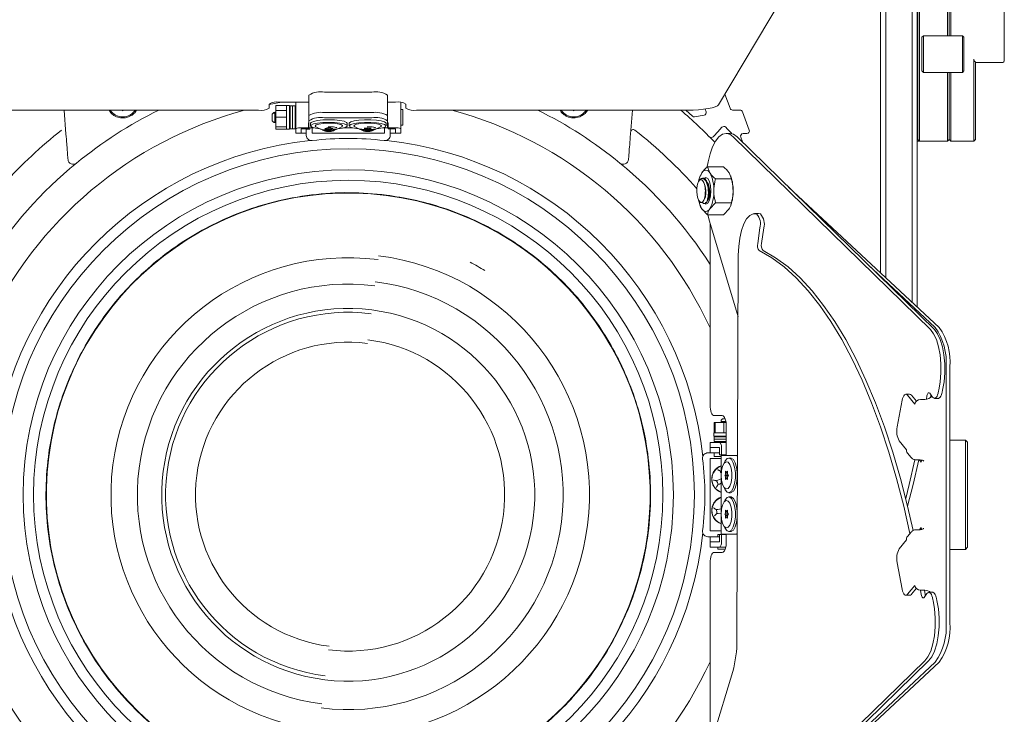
# Model space of a CAD drawing. Header units: millimetres. Extents: x 63 to 559, y 25 to 389.
# Tile 19 of 88: x 232 to 279, y 174 to 208. Entities that reach past the tile are written whole.
import ezdxf

# ---------------------------------------------------------------- set-up
doc = ezdxf.new("R2010")
doc.units = ezdxf.units.MM

msp = doc.modelspace()

# ---------------------------------------------------------------- linework, layer by layer
at = {"color": 7, "linetype": 'Continuous', "lineweight": 15}
for p, q in [((272.703, 195.54), (272.703, 222.685)), ((272.953, 222.685), (272.953, 195.306)), ((274.203, 194.14), (274.203, 222.685)), ((274.453, 222.685), (274.453, 193.907)), ((274.478, 202.577), (274.478, 213.577)), ((274.553, 213.577), (274.553, 202.577)), ((275.903, 206.852), (275.903, 213.577)), ((275.978, 206.852), (275.978, 213.577)), ((276.053, 213.577), (276.053, 206.852)), ((278.603, 213.577), (278.603, 205.652)), ((264.981, 203.554), (268.323, 209.163)), ((274.678, 206.777), (274.753, 206.852)), ((274.678, 206.702), (274.678, 206.777)), ((274.678, 205.252), (274.678, 206.702)), ((274.753, 206.852), (274.753, 206.702)), ((276.603, 206.852), (274.753, 206.852)), ((274.753, 206.702), (274.753, 205.252)), ((276.603, 206.702), (276.603, 206.852)), ((276.603, 206.852), (276.678, 206.777)), ((276.603, 205.252), (276.603, 206.702)), ((276.678, 206.777), (276.678, 206.702)), ((276.678, 206.702), (276.678, 205.252)), ((277.153, 202.577), (277.153, 205.727)), ((277.228, 205.598), (277.228, 202.577)), ((274.678, 205.177), (274.678, 205.252)), ((274.753, 205.102), (274.678, 205.177)), ((274.753, 205.252), (274.753, 205.102)), ((276.603, 205.102), (276.603, 205.252)), ((276.603, 205.102), (276.678, 205.177)), ((276.678, 205.252), (276.678, 205.177)), ((278.528, 205.577), (277.228, 205.577)), ((276.603, 205.102), (274.753, 205.102)), ((275.903, 202.577), (275.903, 205.102)), ((275.978, 202.577), (275.978, 205.102)), ((276.053, 205.102), (276.053, 202.577)), ((245.453, 204.02), (245.453, 203.038)), ((246.203, 204.164), (248.453, 204.164)), ((249.203, 204.02), (249.203, 203.038)), ((265.28, 204.057), (265.528, 203.388)), ((231.166, 203.299), (243.053, 203.299)), ((233.779, 203.299), (233.872, 202.15)), ((236.557, 203.299), (236.574, 203.269)), ((236.574, 203.269), (236.591, 203.299)), ((243.553, 203.574), (244.142, 203.683)), ((243.553, 203.395), (243.553, 203.587)), ((243.603, 203.629), (243.603, 203.584)), ((243.878, 203.515), (244.378, 203.515)), ((243.878, 203.284), (243.878, 203.515)), ((244.378, 203.284), (243.878, 203.284)), ((244.053, 203.683), (245.453, 203.683)), ((244.528, 203.517), (244.378, 203.517)), ((244.378, 203.517), (244.378, 202.392)), ((244.528, 203.517), (244.528, 202.392)), ((244.678, 203.502), (244.566, 203.502)), ((244.566, 202.402), (244.566, 203.502)), ((244.791, 203.502), (244.678, 203.502)), ((244.678, 202.952), (244.678, 203.502)), ((244.678, 203.502), (244.678, 202.402)), ((244.791, 202.952), (244.791, 203.502)), ((244.828, 202.409), (244.828, 203.683)), ((249.203, 203.683), (249.578, 203.683)), ((249.828, 203.67), (249.828, 202.409)), ((249.928, 203.327), (249.828, 203.327)), ((249.928, 202.577), (249.928, 203.327)), ((250.078, 203.587), (250.078, 203.395)), ((250.578, 203.299), (263.491, 203.299)), ((258.057, 203.299), (258.074, 203.269)), ((258.074, 203.269), (258.091, 203.299)), ((260.785, 202.15), (260.877, 203.299)), ((263.414, 203.299), (263.733, 203.015)), ((264.39, 203.223), (264.342, 203.35)), ((265.645, 203.306), (266.005, 203.306)), ((243.769, 203.179), (243.703, 203.114)), ((243.703, 203.114), (243.703, 202.931)), ((243.703, 202.931), (243.703, 202.791)), ((243.703, 202.791), (243.769, 202.725)), ((243.828, 203.199), (243.878, 203.199)), ((243.828, 203.152), (243.828, 202.706)), ((243.878, 203.152), (243.828, 203.152)), ((243.878, 202.958), (244.378, 202.958)), ((243.878, 202.498), (243.878, 202.958)), ((244.678, 202.952), (244.678, 202.402)), ((244.791, 202.952), (244.791, 202.402)), ((245.453, 202.793), (245.453, 203.038)), ((245.453, 202.793), (245.453, 202.457)), ((248.453, 203.182), (246.203, 203.182)), ((248.453, 202.937), (246.203, 202.937)), ((249.203, 203.038), (249.203, 202.793)), ((249.203, 202.457), (249.203, 202.793)), ((263.837, 202.984), (264.292, 203.056)), ((266.122, 203.225), (266.446, 202.35)), ((243.828, 202.706), (243.878, 202.706)), ((243.878, 202.665), (243.878, 202.665)), ((244.378, 202.498), (243.878, 202.498)), ((243.878, 202.39), (244.378, 202.39)), ((244.378, 202.501), (244.378, 202.498)), ((244.378, 202.392), (244.528, 202.392)), ((244.566, 202.402), (244.678, 202.402)), ((244.678, 202.402), (244.791, 202.402)), ((244.828, 202.409), (244.828, 202.216)), ((245.078, 202.457), (245.428, 202.457)), ((245.078, 202.216), (245.078, 202.409)), ((245.078, 202.409), (245.428, 202.409)), ((245.328, 202.409), (245.328, 202.202)), ((245.328, 202.39), (245.503, 202.39)), ((245.453, 202.702), (245.428, 202.702)), ((245.428, 202.702), (245.428, 202.457)), ((245.453, 202.654), (245.428, 202.654)), ((245.428, 202.409), (245.428, 202.457)), ((245.453, 202.452), (245.453, 202.457)), ((245.453, 202.452), (245.693, 202.452)), ((245.503, 202.452), (245.503, 202.39)), ((245.528, 202.673), (245.528, 202.55)), ((245.603, 202.202), (245.603, 202.452)), ((245.786, 202.507), (245.978, 202.405)), ((246.159, 202.337), (246.042, 202.397)), ((246.308, 202.437), (246.216, 202.426)), ((246.216, 202.426), (246.312, 202.416)), ((246.399, 202.448), (246.303, 202.458)), ((246.303, 202.458), (246.308, 202.437)), ((246.308, 202.457), (246.308, 202.437)), ((246.312, 202.457), (246.312, 202.416)), ((246.312, 202.416), (246.316, 202.396)), ((246.316, 202.457), (246.316, 202.396)), ((246.316, 202.396), (246.407, 202.407)), ((246.491, 202.459), (246.399, 202.448)), ((246.407, 202.449), (246.407, 202.407)), ((246.407, 202.407), (246.503, 202.397)), ((246.495, 202.438), (246.491, 202.459)), ((246.591, 202.429), (246.495, 202.438)), ((246.499, 202.438), (246.499, 202.418)), ((246.499, 202.418), (246.591, 202.429)), ((246.503, 202.397), (246.499, 202.418)), ((246.828, 202.405), (247.021, 202.507)), ((247.114, 202.452), (247.543, 202.452)), ((247.278, 202.55), (247.278, 202.673)), ((247.378, 202.673), (247.378, 202.55)), ((247.636, 202.507), (247.828, 202.405)), ((248.068, 202.316), (247.968, 202.354)), ((248.199, 202.445), (248.091, 202.445)), ((248.091, 202.445), (248.145, 202.427)), ((248.145, 202.427), (248.091, 202.409)), ((248.091, 202.409), (248.199, 202.409)), ((248.145, 202.445), (248.145, 202.427)), ((248.253, 202.463), (248.199, 202.445)), ((248.199, 202.445), (248.199, 202.409)), ((248.199, 202.409), (248.253, 202.391)), ((248.307, 202.445), (248.253, 202.463)), ((248.253, 202.463), (248.253, 202.391)), ((248.253, 202.391), (248.307, 202.409)), ((248.416, 202.445), (248.307, 202.445)), ((248.307, 202.445), (248.307, 202.409)), ((248.307, 202.409), (248.416, 202.409)), ((248.362, 202.427), (248.416, 202.445)), ((248.362, 202.445), (248.362, 202.427)), ((248.416, 202.409), (248.362, 202.427)), ((248.678, 202.405), (248.871, 202.507)), ((248.964, 202.452), (249.203, 202.452)), ((249.053, 202.202), (249.053, 202.452)), ((249.128, 202.55), (249.128, 202.673)), ((249.228, 202.702), (249.203, 202.702)), ((249.228, 202.654), (249.203, 202.654)), ((249.203, 202.457), (249.203, 202.452)), ((249.228, 202.457), (249.228, 202.702)), ((249.228, 202.457), (249.578, 202.457)), ((249.228, 202.409), (249.228, 202.457)), ((249.228, 202.409), (249.578, 202.409)), ((249.328, 202.202), (249.328, 202.409)), ((249.578, 202.216), (249.578, 202.409)), ((249.828, 202.577), (249.928, 202.577)), ((249.828, 202.409), (249.828, 202.216)), ((274.478, 201.902), (274.478, 202.577)), ((274.553, 202.577), (274.553, 201.827)), ((275.903, 201.827), (275.903, 202.577)), ((275.978, 201.902), (275.978, 202.577)), ((276.053, 202.577), (276.053, 201.827)), ((277.153, 201.827), (277.153, 202.577)), ((277.228, 202.577), (277.228, 201.902)), ((244.828, 202.202), (244.828, 202.216)), ((244.828, 202.202), (245.078, 202.202)), ((245.078, 202.216), (245.078, 202.202)), ((245.328, 202.202), (245.078, 202.202)), ((245.328, 202.202), (245.328, 202.095)), ((245.603, 202.202), (249.053, 202.202)), ((249.578, 202.202), (249.328, 202.202)), ((249.328, 202.202), (249.328, 202.095)), ((249.578, 202.202), (249.578, 202.216)), ((249.578, 202.202), (249.828, 202.202)), ((249.828, 202.216), (249.828, 202.202)), ((264.754, 202.063), (264.726, 202.033)), ((265.525, 202.192), (265.341, 202.192)), ((265.685, 202.029), (275.084, 192.829)), ((265.87, 202.029), (275.268, 192.829)), ((266.038, 202.013), (266.123, 201.781)), ((266.329, 202.181), (266.155, 202.181)), ((274.478, 201.902), (274.553, 201.827)), ((275.903, 201.827), (275.978, 201.902)), ((275.978, 201.902), (276.053, 201.827)), ((277.153, 201.827), (277.228, 201.902)), ((274.453, 201.827), (274.553, 201.827)), ((274.553, 201.827), (275.903, 201.827)), ((277.153, 201.827), (276.053, 201.827)), ((264.448, 200.682), (264.429, 200.581)), ((264.448, 200.682), (264.479, 200.84)), ((264.453, 200.593), (264.563, 200.308)), ((264.453, 200.593), (265.212, 200.593)), ((264.105, 200.165), (264.092, 200.128)), ((264.122, 200.158), (264.18, 200.308)), ((264.171, 200.037), (264.125, 200.007)), ((264.325, 200.033), (264.394, 200.065)), ((264.836, 200.023), (265.595, 200.023)), ((265.595, 200.023), (265.485, 200.308)), ((265.572, 200.128), (265.559, 200.165)), ((275.5, 192.93), (268.32, 199.631)), ((264.299, 199.053), (264.31, 199.083)), ((264.092, 198.777), (264.105, 198.741)), ((264.111, 198.907), (264.115, 198.904)), ((264.453, 198.312), (264.18, 198.597)), ((264.302, 198.84), (264.325, 198.84)), ((264.836, 198.882), (264.563, 198.597)), ((264.836, 198.882), (265.595, 198.882)), ((265.212, 198.312), (265.485, 198.597)), ((265.559, 198.741), (265.572, 198.777)), ((264.453, 198.312), (265.212, 198.312)), ((266.882, 198.364), (266.697, 198.364)), ((266.882, 198.364), (266.98, 198.348)), ((265.911, 193.435), (264.542, 198.007)), ((264.577, 197.891), (264.577, 189.227)), ((266.847, 196.931), (266.953, 197.681)), ((267.032, 196.931), (267.138, 197.681)), ((265.921, 196.382), (265.858, 178.026)), ((275.315, 192.93), (272.09, 195.94)), ((275.827, 178.855), (275.827, 191.05)), ((276.011, 178.855), (276.011, 191.05)), ((274.091, 189.747), (273.907, 189.747)), ((273.989, 189.7), (274.341, 189.278)), ((274.173, 189.7), (274.412, 189.414)), ((274.913, 189.667), (274.888, 189.511)), ((275.187, 189.609), (275.048, 189.795)), ((275.098, 189.667), (275.087, 189.601)), ((273.502, 188.19), (273.731, 189.459)), ((274.612, 189.504), (274.819, 189.504)), ((275.276, 189.553), (275.461, 189.553)), ((264.771, 188.727), (265.158, 188.727)), ((264.766, 188.403), (264.766, 187.902)), ((264.821, 187.902), (264.821, 188.402)), ((264.821, 188.402), (265.232, 188.402)), ((265.167, 188.577), (265.103, 188.514)), ((265.103, 188.452), (265.103, 188.402)), ((265.332, 188.452), (265.103, 188.452)), ((265.297, 188.577), (265.167, 188.577)), ((265.232, 188.402), (265.232, 187.902)), ((265.34, 188.402), (265.232, 188.402)), ((265.352, 188.227), (265.352, 186.827)), ((264.763, 187.902), (264.763, 187.752)), ((265.352, 187.902), (264.763, 187.902)), ((265.352, 187.752), (264.763, 187.752)), ((265.034, 187.751), (264.781, 187.705)), ((265.232, 187.902), (265.352, 187.902)), ((264.578, 187.452), (264.578, 187.202)), ((264.578, 187.452), (264.637, 187.452)), ((265.025, 187.452), (264.637, 187.452)), ((264.778, 187.715), (264.778, 187.602)), ((264.82, 187.715), (264.778, 187.715)), ((264.778, 187.602), (264.778, 187.49)), ((265.352, 187.602), (264.778, 187.602)), ((264.82, 187.602), (264.778, 187.602)), ((265.352, 187.49), (264.778, 187.49)), ((265.352, 187.715), (264.82, 187.715)), ((264.82, 187.602), (265.352, 187.602)), ((265.025, 187.452), (265.352, 187.452)), ((273.596, 187.525), (273.947, 187.103)), ((276.753, 187.557), (276.011, 187.557)), ((276.853, 187.457), (276.753, 187.557)), ((276.753, 187.526), (276.753, 187.557)), ((276.753, 185.868), (276.753, 187.526)), ((276.853, 187.457), (276.853, 187.451)), ((276.853, 187.451), (276.853, 185.792)), ((264.578, 186.952), (264.47, 186.952)), ((264.578, 187.202), (264.637, 187.202)), ((264.578, 186.952), (264.578, 187.202)), ((264.637, 187.202), (264.578, 187.202)), ((265.025, 186.952), (264.578, 186.952)), ((264.637, 187.202), (265.025, 187.202)), ((264.766, 186.952), (264.766, 186.777)), ((265.025, 187.202), (265.025, 186.852)), ((265.025, 186.852), (265.122, 186.852)), ((265.102, 186.827), (265.102, 183.077)), ((265.102, 186.827), (265.122, 186.827)), ((265.122, 187.202), (265.122, 186.852)), ((265.352, 186.852), (265.122, 186.852)), ((265.801, 186.827), (265.122, 186.827)), ((265.256, 186.827), (265.256, 186.852)), ((265.801, 186.827), (265.888, 186.827)), ((273.985, 186.943), (274.161, 186.731)), ((264.578, 186.677), (264.578, 183.227)), ((264.578, 186.677), (265.102, 186.677)), ((265.102, 186.777), (264.766, 186.777)), ((265.257, 186.501), (265.198, 186.369)), ((265.558, 186.702), (265.466, 186.702)), ((274.386, 186.623), (274.594, 186.623)), ((274.647, 186.514), (274.556, 186.623)), ((265.102, 186.083), (265.068, 186.068)), ((265.093, 186.009), (265.102, 185.986)), ((265.319, 185.942), (265.275, 185.877)), ((265.275, 185.877), (265.319, 185.813)), ((265.45, 185.877), (265.275, 185.877)), ((265.363, 186.007), (265.319, 186.072)), ((265.319, 186.072), (265.319, 185.942)), ((265.406, 185.942), (265.319, 185.942)), ((265.406, 186.072), (265.363, 186.007)), ((265.406, 186.007), (265.363, 186.007)), ((265.406, 185.942), (265.406, 186.072)), ((265.45, 185.877), (265.406, 185.942)), ((265.406, 185.813), (265.45, 185.877)), ((265.102, 185.717), (264.945, 185.652)), ((265.022, 185.467), (265.102, 185.501)), ((265.319, 185.813), (265.319, 185.683)), ((265.406, 185.813), (265.319, 185.813)), ((265.319, 185.683), (265.363, 185.748)), ((265.363, 185.748), (265.406, 185.683)), ((265.406, 185.748), (265.363, 185.748)), ((265.406, 185.683), (265.406, 185.813)), ((276.753, 185.75), (276.753, 185.868)), ((276.753, 183.27), (276.753, 185.75)), ((276.853, 185.792), (276.853, 185.769)), ((276.853, 185.769), (276.853, 183.289)), ((265.198, 185.386), (265.257, 185.254)), ((265.466, 185.052), (265.558, 185.052)), ((265.257, 184.651), (265.198, 184.519)), ((265.558, 184.852), (265.466, 184.852)), ((265.102, 184.277), (264.946, 184.259)), ((264.969, 184.06), (265.102, 184.076)), ((265.319, 184.092), (265.275, 184.027)), ((265.275, 184.027), (265.319, 183.963)), ((265.45, 184.027), (265.275, 184.027)), ((265.363, 184.157), (265.319, 184.222)), ((265.319, 184.222), (265.319, 184.092)), ((265.406, 184.092), (265.319, 184.092)), ((265.406, 184.222), (265.363, 184.157)), ((265.406, 184.157), (265.363, 184.157)), ((265.406, 184.092), (265.406, 184.222)), ((265.45, 184.027), (265.406, 184.092)), ((265.406, 183.963), (265.45, 184.027)), ((265.198, 183.536), (265.257, 183.404)), ((265.319, 183.963), (265.319, 183.833)), ((265.406, 183.963), (265.319, 183.963)), ((265.319, 183.833), (265.363, 183.898)), ((265.363, 183.898), (265.406, 183.833)), ((265.406, 183.898), (265.363, 183.898)), ((265.406, 183.833), (265.406, 183.963)), ((264.578, 183.227), (265.102, 183.227)), ((265.122, 183.077), (265.102, 183.077)), ((265.122, 183.077), (265.801, 183.077)), ((265.256, 183.052), (265.256, 183.077)), ((265.352, 183.077), (265.352, 182.702)), ((265.466, 183.202), (265.558, 183.202)), ((265.875, 183.077), (265.801, 183.077)), ((274.161, 183.174), (273.985, 182.962)), ((274.594, 183.282), (274.386, 183.282)), ((274.556, 183.282), (274.647, 183.391)), ((276.753, 183.176), (276.753, 183.27)), ((276.753, 182.355), (276.753, 183.176)), ((276.853, 183.289), (276.853, 183.271)), ((276.853, 183.271), (276.853, 182.45)), ((264.578, 182.952), (264.47, 182.952)), ((264.578, 182.702), (264.578, 182.952)), ((264.578, 182.952), (265.025, 182.952)), ((264.578, 182.702), (264.578, 182.452)), ((264.637, 182.702), (264.578, 182.702)), ((264.578, 182.702), (264.637, 182.702)), ((264.637, 182.702), (265.025, 182.702)), ((264.953, 183.052), (264.953, 182.952)), ((265.025, 183.052), (264.953, 183.052)), ((265.025, 183.052), (265.025, 182.702)), ((265.025, 183.052), (265.122, 183.052)), ((265.122, 183.052), (265.122, 182.702)), ((265.122, 183.052), (265.352, 183.052)), ((273.596, 182.38), (273.947, 182.802)), ((264.637, 182.452), (264.578, 182.452)), ((265.025, 182.452), (264.637, 182.452)), ((265.158, 182.202), (264.771, 182.202)), ((264.953, 182.452), (264.953, 182.352)), ((264.953, 182.352), (265.297, 182.352)), ((265.326, 182.452), (265.025, 182.452)), ((276.011, 182.348), (276.753, 182.348)), ((276.753, 182.348), (276.853, 182.448)), ((276.753, 182.348), (276.753, 182.355)), ((276.853, 182.45), (276.853, 182.448)), ((264.577, 181.702), (264.577, 172.933)), ((273.731, 180.446), (273.502, 181.715)), ((273.989, 180.205), (274.341, 180.627)), ((274.173, 180.205), (274.412, 180.491)), ((274.644, 180.189), (274.611, 180.401)), ((274.612, 180.401), (274.819, 180.401)), ((274.918, 180.245), (274.779, 180.06)), ((274.829, 180.189), (274.795, 180.401)), ((275.191, 180.301), (275.007, 180.301)), ((273.907, 180.158), (274.091, 180.158)), ((265.407, 167.874), (274.812, 177.026)), ((265.591, 167.874), (274.997, 177.026)), ((266.243, 168.507), (275.315, 176.975)), ((266.321, 168.408), (275.5, 176.975)), ((265.654, 176.517), (264.266, 171.902))]:
    msp.add_line(p, q, dxfattribs=at)
at = {"color": 7, "linetype": 'Continuous', "lineweight": 15, "flags": 128}
for points in [[(263.491, 203.299), (263.763, 203.304), (264.025, 203.318), (264.27, 203.341), (264.489, 203.372), (264.676, 203.41), (264.823, 203.455), (264.926, 203.503), (264.981, 203.554)], [(245.528, 202.673), (245.553, 202.712), (245.666, 202.763), (245.859, 202.804), (246.11, 202.831), (246.394, 202.841), (246.679, 202.832), (246.933, 202.806), (247.131, 202.766), (247.249, 202.716), (247.278, 202.673)], [(247.378, 202.673), (247.381, 202.687), (247.452, 202.74), (247.61, 202.787), (247.837, 202.821), (248.109, 202.839), (248.397, 202.839), (248.67, 202.821), (248.897, 202.787), (249.055, 202.74), (249.125, 202.687), (249.128, 202.673)], [(245.995, 202.401), (245.766, 202.435), (245.606, 202.481), (245.532, 202.534), (245.553, 202.59), (245.666, 202.641), (245.859, 202.682), (246.11, 202.708), (246.394, 202.718), (246.679, 202.71), (246.933, 202.684), (247.131, 202.643), (247.249, 202.593), (247.276, 202.538), (247.208, 202.484), (247.053, 202.438), (246.828, 202.403), (246.557, 202.385), (246.268, 202.384), (246.21, 202.386)], [(245.786, 202.507), (245.747, 202.553), (245.797, 202.598), (245.929, 202.637), (246.125, 202.664), (246.358, 202.676), (246.598, 202.671), (246.811, 202.649), (246.97, 202.614), (247.052, 202.57), (247.046, 202.524), (247.021, 202.507)], [(248.253, 202.382), (247.969, 202.391), (247.716, 202.417), (247.521, 202.458), (247.405, 202.509), (247.381, 202.564), (247.452, 202.618), (247.61, 202.664), (247.837, 202.698), (248.109, 202.716), (248.397, 202.716), (248.67, 202.698), (248.897, 202.664), (249.055, 202.618), (249.125, 202.564), (249.102, 202.509), (248.986, 202.458), (248.791, 202.417), (248.537, 202.391), (248.253, 202.382)], [(247.636, 202.507), (247.599, 202.538), (247.622, 202.585), (247.729, 202.626), (247.908, 202.657), (248.133, 202.674), (248.374, 202.674), (248.599, 202.657), (248.777, 202.626), (248.885, 202.585), (248.907, 202.538), (248.871, 202.507)], [(265.145, 202.482), (264.944, 202.267), (264.754, 202.063)], [(265.685, 202.029), (265.515, 202.152), (265.34, 202.192), (265.164, 202.15), (264.994, 202.027), (264.836, 201.827), (264.695, 201.556), (264.574, 201.223), (264.479, 200.84)], [(265.525, 202.192), (265.7, 202.152), (265.87, 202.029)], [(264.312, 198.84), (264.371, 198.821), (264.465, 198.869), (264.544, 199.006), (264.598, 199.211), (264.616, 199.452), (264.598, 199.694), (264.544, 199.899), (264.465, 200.036), (264.371, 200.084), (264.293, 200.05)], [(264.03, 199.897), (263.982, 199.763), (263.953, 199.597), (263.946, 199.416), (263.962, 199.238), (263.999, 199.083), (264.054, 198.967), (264.12, 198.902), (264.19, 198.894)], [(264.463, 198.312), (264.466, 198.302), (264.542, 198.007)], [(266.795, 198.348), (266.632, 198.357), (266.471, 198.278), (266.321, 198.113), (266.187, 197.871), (266.076, 197.562), (265.992, 197.2), (265.94, 196.801), (265.921, 196.382)], [(274.107, 183.108), (273.809, 184.413), (273.469, 185.729), (273.099, 186.992), (272.701, 188.196), (272.276, 189.338), (271.826, 190.414), (271.352, 191.421), (270.856, 192.354), (270.34, 193.211), (269.806, 193.988), (269.254, 194.683), (268.688, 195.294), (268.109, 195.818), (267.519, 196.254), (266.92, 196.6)], [(274.259, 183.257), (273.994, 184.413), (273.653, 185.729), (273.283, 186.992), (272.885, 188.196), (272.46, 189.338), (272.01, 190.414), (271.537, 191.421), (271.041, 192.354), (270.525, 193.211), (269.99, 193.988), (269.439, 194.683), (268.872, 195.294), (268.293, 195.818), (267.703, 196.254), (267.104, 196.6)], [(275.477, 189.946), (275.546, 190.342), (275.58, 190.767), (275.578, 191.201), (275.54, 191.623), (275.467, 192.015), (275.364, 192.356), (275.234, 192.632), (275.084, 192.829)], [(275.268, 192.829), (275.418, 192.632), (275.548, 192.356), (275.652, 192.015), (275.724, 191.623), (275.763, 191.201), (275.765, 190.767), (275.731, 190.342), (275.661, 189.946)], [(273.989, 189.7), (273.953, 189.733), (273.915, 189.747), (273.878, 189.741), (273.841, 189.717), (273.806, 189.675), (273.776, 189.616), (273.751, 189.543), (273.731, 189.459)], [(274.913, 189.667), (274.923, 189.713), (274.936, 189.753), (274.951, 189.785), (274.969, 189.808), (274.989, 189.821), (275.009, 189.823), (275.029, 189.814), (275.048, 189.795)], [(275.108, 189.715), (275.107, 189.713), (275.098, 189.667)], [(275.187, 189.609), (275.221, 189.574), (275.257, 189.556), (275.294, 189.555), (275.33, 189.573), (275.364, 189.607), (275.395, 189.658), (275.422, 189.722), (275.443, 189.798)], [(275.628, 189.798), (275.606, 189.722), (275.579, 189.658), (275.548, 189.607), (275.514, 189.573), (275.478, 189.555), (275.461, 189.553)], [(264.577, 189.227), (264.58, 189.13), (264.591, 189.036), (264.609, 188.95), (264.633, 188.874), (264.663, 188.812), (264.696, 188.766), (264.733, 188.737), (264.771, 188.727)], [(265.158, 188.727), (265.196, 188.718), (265.233, 188.689), (265.266, 188.643), (265.296, 188.581), (265.32, 188.505), (265.338, 188.419), (265.349, 188.325), (265.352, 188.227)], [(265.122, 187.202), (265.12, 187.251), (265.115, 187.298), (265.106, 187.341), (265.094, 187.379), (265.079, 187.41), (265.062, 187.433), (265.044, 187.448), (265.025, 187.452)], [(265.888, 186.793), (265.858, 186.813), (265.801, 186.827)], [(265.11, 185.877), (265.127, 186.112), (265.176, 186.315), (265.25, 186.459), (265.339, 186.525), (265.432, 186.503), (265.515, 186.396), (265.577, 186.22), (265.61, 185.997), (265.61, 185.758), (265.577, 185.535), (265.515, 185.359), (265.432, 185.252), (265.339, 185.23), (265.25, 185.296), (265.176, 185.44), (265.127, 185.643), (265.11, 185.877)], [(265.257, 186.501), (265.291, 186.568), (265.388, 186.677), (265.493, 186.7), (265.595, 186.633), (265.683, 186.484), (265.748, 186.27), (265.782, 186.013), (265.782, 185.742), (265.748, 185.485), (265.683, 185.271), (265.595, 185.122), (265.493, 185.055), (265.388, 185.078), (265.291, 185.187), (265.257, 185.254)], [(265.558, 186.702), (265.585, 186.7), (265.687, 186.633), (265.775, 186.484), (265.84, 186.27), (265.874, 186.013), (265.874, 185.742), (265.84, 185.485), (265.775, 185.271), (265.687, 185.122), (265.585, 185.055), (265.558, 185.052)], [(274.345, 186.62), (274.075, 185.447), (273.905, 184.772)], [(274.53, 186.623), (274.259, 185.447), (273.994, 184.412)], [(274.647, 186.514), (274.653, 186.584), (274.651, 186.611)], [(265.11, 184.027), (265.127, 184.262), (265.176, 184.465), (265.25, 184.609), (265.339, 184.675), (265.432, 184.653), (265.515, 184.546), (265.577, 184.37), (265.61, 184.147), (265.61, 183.908), (265.577, 183.685), (265.515, 183.509), (265.432, 183.402), (265.339, 183.38), (265.25, 183.446), (265.176, 183.59), (265.127, 183.793), (265.11, 184.027)], [(265.257, 184.651), (265.291, 184.718), (265.388, 184.827), (265.493, 184.85), (265.595, 184.783), (265.683, 184.634), (265.748, 184.42), (265.782, 184.163), (265.782, 183.892), (265.748, 183.635), (265.683, 183.421), (265.595, 183.272), (265.493, 183.205), (265.388, 183.228), (265.291, 183.337), (265.257, 183.404)], [(265.558, 184.852), (265.585, 184.85), (265.687, 184.783), (265.775, 184.634), (265.84, 184.42), (265.874, 184.163), (265.874, 183.892), (265.84, 183.635), (265.775, 183.421), (265.687, 183.272), (265.585, 183.205), (265.558, 183.202)], [(265.801, 183.077), (265.858, 183.092), (265.875, 183.102)], [(274.647, 183.391), (274.653, 183.321), (274.651, 183.29)], [(265.025, 182.452), (265.044, 182.457), (265.062, 182.472), (265.079, 182.495), (265.094, 182.526), (265.106, 182.564), (265.115, 182.607), (265.12, 182.654), (265.122, 182.702)], [(265.352, 182.702), (265.349, 182.605), (265.338, 182.511), (265.32, 182.425), (265.296, 182.349), (265.266, 182.287), (265.233, 182.241), (265.196, 182.212), (265.158, 182.202)], [(264.771, 182.202), (264.733, 182.193), (264.696, 182.164), (264.663, 182.118), (264.633, 182.056), (264.609, 181.98), (264.591, 181.894), (264.58, 181.8), (264.577, 181.702)], [(273.731, 180.446), (273.751, 180.362), (273.776, 180.289), (273.806, 180.23), (273.841, 180.188), (273.878, 180.164), (273.915, 180.158), (273.953, 180.172), (273.989, 180.205)], [(275.174, 180.055), (275.153, 180.131), (275.126, 180.196), (275.095, 180.246), (275.061, 180.281), (275.025, 180.298), (274.988, 180.298), (274.952, 180.28), (274.918, 180.245)], [(275.191, 180.301), (275.209, 180.298), (275.245, 180.281), (275.279, 180.246), (275.31, 180.196), (275.337, 180.131), (275.359, 180.055)], [(274.779, 180.06), (274.76, 180.041), (274.74, 180.033), (274.72, 180.035), (274.7, 180.048), (274.682, 180.071), (274.667, 180.103), (274.654, 180.143), (274.644, 180.189)], [(274.812, 177.026), (274.962, 177.222), (275.093, 177.497), (275.197, 177.838), (275.27, 178.229), (275.308, 178.652), (275.311, 179.086), (275.277, 179.511), (275.208, 179.907)], [(274.829, 180.189), (274.838, 180.143), (274.839, 180.14)], [(275.392, 179.907), (275.461, 179.511), (275.495, 179.086), (275.493, 178.652), (275.454, 178.229), (275.381, 177.838), (275.277, 177.497), (275.147, 177.222), (274.997, 177.026)]]:
    msp.add_lwpolyline(points, dxfattribs=at)
at = {"color": 7, "linetype": 'Continuous', "lineweight": 15}
for radius in [16.5, 15.5, 15]:
    msp.add_circle((247.328, 184.952), radius, dxfattribs=at)
for centre, radius, start, end in [((277.303, 205.727), 0.15, 180, 240), ((278.528, 205.652), 0.075, 270, 0), ((246.023, 203.08), 1.099, 80.5419, 121.2085), ((248.634, 203.08), 1.099, 58.7915, 99.4581), ((247.328, 184.952), 19, 105.0697, 155.2031), ((247.328, 184.952), 20.45, 116.2148, 129.2988), ((236.578, 203.702), 0.725, 213.8086, 326.1914), ((243.174, 204.022), 0.733, 260.5424, 301.208), ((243.933, 202.961), 0.733, 80.5418, 121.2085), ((249.699, 202.961), 0.733, 58.7914, 99.4582), ((250.458, 204.022), 0.733, 238.7921, 279.4576), ((247.328, 184.952), 19, 24.7969, 74.9303), ((247.328, 184.952), 20.45, 50.7012, 63.7852), ((258.078, 203.702), 0.725, 213.8086, 326.1914), ((247.328, 184.952), 24.25, 43.9033, 49.1619), ((265.645, 203.431), 0.125, 200.3282, 270), ((266.005, 203.181), 0.125, 20.3282, 90), ((246.023, 202.098), 1.099, 80.5427, 121.2077), ((246.023, 201.853), 1.099, 80.5419, 121.2085), ((248.634, 202.098), 1.099, 58.7923, 99.4573), ((248.634, 201.853), 1.099, 58.7915, 99.4581), ((263.817, 203.107), 0.125, 227.7525, 279.0079), ((264.272, 203.179), 0.125, 279.0079, 20.3282), ((247.328, 184.952), 22.121, 128.1567, 137.8734), ((245.018, 202.095), 0.366, 80.5421, 121.2083), ((246.403, 202.952), 0.663, 248.3676, 295.625), ((248.253, 202.952), 0.663, 253.7516, 296.8555), ((249.639, 202.095), 0.366, 58.7917, 99.4579), ((260.918, 202.248), 0.125, 51.9457, 175.2152), ((247.328, 184.952), 22.121, 41.2929, 51.8433), ((265.236, 202.397), 0.125, 44.2487, 137), ((247.328, 184.952), 25.125, 43.2929, 44.2487), ((266.329, 202.306), 0.125, 270, 20.3282), ((247.328, 184.952), 17, 96.1472, 173.8528), ((245.578, 202.095), 0.25, 180, 277.0541), ((247.328, 187.952), 14, 82.9459, 97.0541), ((249.078, 202.095), 0.25, 262.9459, 0), ((247.328, 184.952), 17, 6.1472, 83.8528), ((264.634, 202.118), 0.125, 224.7664, 317), ((266.155, 202.056), 0.125, 90, 200.3282), ((234.218, 200.971), 0.25, 184.6043, 309.2988), ((260.439, 200.971), 0.25, 230.7012, 355.3957), ((247.328, 184.952), 20.45, 129.2988, 147.5044), ((247.328, 184.952), 20.45, 32.4956, 50.7012), ((264.371, 200.226), 0.208, 23.1865, 156.8135), ((265.168, 199.714), 1.153, 149.0027, 170.0899), ((263.84, 199.636), 0.624, 6.058, 38.3802), ((263.103, 199.532), 1.653, 357.2562, 27.9934), ((263.653, 199.488), 2.024, 359.0031, 18.4589), ((247.328, 184.952), 14.392, 82.7639, 262.7639), ((247.328, 184.952), 14.392, 262.7639, 82.7639), ((263.103, 199.373), 1.653, 332.0066, 2.7438), ((263.653, 199.417), 2.024, 341.541, 0.997), ((265.216, 199.21), 1.204, 189.5196, 210.6039), ((264.371, 198.679), 0.208, 203.1864, 336.8136), ((266.279, 197.874), 0.701, 344.0508, 42.5574), ((266.463, 197.874), 0.701, 344.0508, 42.5574), ((267.208, 196.837), 0.373, 165.3653, 219.4179), ((267.392, 196.837), 0.373, 165.3642, 219.4189), ((247.328, 184.952), 11.31, 82.7639, 262.7639), ((247.328, 184.952), 11.496, 262.7639, 82.7639), ((247.328, 184.952), 12.522, 58.6492, 62.3609), ((247.328, 184.952), 10.051, 82.7639, 262.7639), ((247.328, 184.952), 10.246, 262.7639, 82.7639), ((247.328, 184.952), 8.891, 82.7639, 262.7639), ((247.328, 184.952), 8.707, 82.7639, 262.7639), ((247.328, 184.952), 8.891, 262.7639, 82.7639), ((272.992, 191.288), 2.845, 355.1924, 35.254), ((273.176, 191.288), 2.845, 355.1924, 35.254), ((247.328, 184.952), 7.28, 82.7639, 262.7639), ((247.328, 184.952), 7.453, 262.7639, 82.7639), ((274.086, 189.643), 0.105, 33.424, 87.084), ((274.809, 189.957), 0.453, 271.3639, 318.9117), ((200.924, 206.944), 76.466, 347.04249, 347.1561), ((201.108, 206.944), 76.466, 347.04249, 347.1561), ((274.619, 189.22), 0.284, 91.3982, 168.313), ((274.415, 187.98), 0.937, 167.0638, 209.0101), ((264.47, 186.702), 0.25, 90, 187.0541), ((274.136, 187.063), 0.193, 168.2857, 218.6115), ((250.328, 184.952), 14, 352.9459, 7.0541), ((265.328, 185.702), 0.663, 109.9373, 250.0627), ((265.328, 184.202), 0.663, 109.9373, 250.0627), ((247.328, 184.952), 17, 186.1472, 263.8528), ((247.328, 184.952), 17, 276.1472, 353.8528), ((264.47, 183.202), 0.25, 172.9459, 270), ((274.136, 182.842), 0.193, 141.3885, 191.7143), ((274.415, 181.925), 0.937, 150.9899, 192.9362), ((274.619, 180.685), 0.284, 191.687, 268.6018), ((274.812, 179.959), 0.442, 50.6584, 88.9981), ((274.086, 180.262), 0.105, 272.916, 326.576), ((198.128, 162.41), 79.041, 12.78932, 12.89933), ((198.312, 162.41), 79.041, 12.78932, 12.89933), ((272.992, 178.617), 2.845, 324.746, 4.8076), ((273.176, 178.617), 2.845, 324.746, 4.8076), ((260.426, 177.99), 5.432, 344.2679, 0.388), ((247.328, 184.952), 19, 204.7969, 254.9303), ((247.328, 184.952), 19, 285.0697, 335.2031)]:
    msp.add_arc(centre, radius, start, end, dxfattribs=at)
for points, knots in [([(237.238, 203.299), (237.2, 203.244), (237.135, 203.15), (236.99, 203.04), (236.835, 202.964), (236.636, 202.919), (236.405, 202.932), (236.178, 203.027), (236.01, 203.157), (235.949, 203.261), (235.926, 203.299)], [0, 0, 0, 0, 0.132315, 0.226228, 0.319922, 0.433015, 0.612244, 0.788311, 0.92108, 1, 1, 1, 1]), ([(243.878, 203.284), (243.878, 203.234), (243.878, 203.134), (243.878, 203.017), (243.878, 202.958)], [0, 0, 0, 0, 0.500003, 1, 1, 1, 1]), ([(244.378, 202.958), (244.378, 203.017), (244.378, 203.134), (244.378, 203.234), (244.378, 203.284)], [0, 0, 0, 0, 0.499997, 1, 1, 1, 1]), ([(244.568, 203.501), (244.565, 203.489), (244.542, 203.406), (244.54, 203.32), (244.538, 203.246)], [0, 0, 0, 0, 0.144015, 1, 1, 1, 1]), ([(244.819, 203.245), (244.817, 203.308), (244.813, 203.393), (244.795, 203.477), (244.79, 203.499)], [0, 0, 0, 0, 0.73192, 1, 1, 1, 1]), ([(258.738, 203.299), (258.732, 203.289), (258.691, 203.214), (258.568, 203.089), (258.35, 202.96), (258.108, 202.915), (257.888, 202.943), (257.714, 203.011), (257.573, 203.109), (257.471, 203.204), (257.438, 203.277), (257.427, 203.299)], [0, 0, 0, 0, 0.02056, 0.152266, 0.309709, 0.507276, 0.649983, 0.74385, 0.8375, 0.950539, 1, 1, 1, 1]), ([(243.828, 203.152), (243.809, 203.156), (243.778, 203.164), (243.762, 203.176), (243.779, 203.188), (243.811, 203.195), (243.828, 203.199)], [0, 0, 0, 0, 0.305881, 0.500019, 0.716316, 1, 1, 1, 1]), ([(243.772, 202.726), (243.774, 202.723), (243.781, 202.716), (243.809, 202.71), (243.828, 202.706)], [0, 0, 0, 0, 0.332253, 1, 1, 1, 1]), ([(243.878, 202.498), (243.878, 202.467), (243.878, 202.406), (243.878, 202.395), (243.878, 202.39)], [0, 0, 0, 0, 0.500008, 1, 1, 1, 1]), ([(244.378, 202.39), (244.378, 202.395), (244.378, 202.406), (244.378, 202.467), (244.378, 202.498)], [0, 0, 0, 0, 0.499992, 1, 1, 1, 1]), ([(244.536, 202.662), (244.537, 202.612), (244.539, 202.527), (244.562, 202.445), (244.571, 202.41)], [0, 0, 0, 0, 0.576626, 1, 1, 1, 1]), ([(244.792, 202.41), (244.792, 202.411), (244.812, 202.493), (244.819, 202.578), (244.826, 202.662)], [0, 0, 0, 0, 0.008189, 1, 1, 1, 1]), ([(246.007, 202.393), (246.01, 202.391), (246.039, 202.377), (246.105, 202.365), (246.177, 202.357), (246.199, 202.354)], [0, 0, 0, 0, 0.055155, 0.716695, 1, 1, 1, 1]), ([(246.731, 202.374), (246.696, 202.352), (246.631, 202.31), (246.516, 202.284), (246.402, 202.274), (246.276, 202.286), (246.149, 202.317), (246.076, 202.372), (246.04, 202.398)], [0, 0, 0, 0, 0.18073, 0.338337, 0.470037, 0.602069, 0.806788, 1, 1, 1, 1]), ([(246.199, 202.354), (246.229, 202.352), (246.309, 202.345), (246.458, 202.343), (246.62, 202.354), (246.747, 202.371), (246.794, 202.393), (246.813, 202.402)], [0, 0, 0, 0, 0.132593, 0.362275, 0.594153, 0.82879, 1, 1, 1, 1]), ([(246.364, 202.507), (246.38, 202.508), (246.443, 202.51), (246.506, 202.506), (246.553, 202.503)], [0, 0, 0, 0, 0.249898, 1, 1, 1, 1]), ([(246.553, 202.503), (246.556, 202.503), (246.609, 202.501), (246.683, 202.489), (246.749, 202.474), (246.761, 202.469), (246.761, 202.469)], [0, 0, 0, 0, 0.030292, 0.559503, 0.999539, 1, 1, 1, 1]), ([(246.761, 202.469), (246.773, 202.463), (246.788, 202.455), (246.786, 202.458), (246.785, 202.459)], [0, 0, 0, 0, 0.765215, 1, 1, 1, 1]), ([(247.845, 202.399), (247.86, 202.393), (247.902, 202.374), (248.016, 202.356), (248.149, 202.345), (248.231, 202.345), (248.253, 202.344)], [0, 0, 0, 0, 0.178562, 0.515005, 0.866054, 1, 1, 1, 1]), ([(248.585, 202.376), (248.549, 202.353), (248.482, 202.31), (248.366, 202.284), (248.252, 202.274), (248.126, 202.286), (247.998, 202.318), (247.924, 202.373), (247.887, 202.4)], [0, 0, 0, 0, 0.184488, 0.340439, 0.470755, 0.601399, 0.803965, 1, 1, 1, 1]), ([(248.223, 202.508), (248.229, 202.508), (248.286, 202.51), (248.396, 202.505), (248.514, 202.493), (248.559, 202.482), (248.574, 202.478)], [0, 0, 0, 0, 0.050075, 0.425799, 0.80098, 1, 1, 1, 1]), ([(248.253, 202.344), (248.285, 202.345), (248.373, 202.346), (248.511, 202.357), (248.586, 202.375), (248.625, 202.384)], [0, 0, 0, 0, 0.221797, 0.60456, 1, 1, 1, 1]), ([(248.574, 202.478), (248.585, 202.476), (248.616, 202.469), (248.636, 202.457), (248.635, 202.458), (248.635, 202.459)], [0, 0, 0, 0, 0.2683286, 0.7930997, 1, 1, 1, 1]), ([(233.872, 202.15), (233.884, 201.996), (233.907, 201.72), (233.934, 201.376), (233.953, 201.139), (233.966, 200.982), (233.968, 200.962), (233.969, 200.951)], [0, 0, 0, 0, 0.267543, 0.479553, 0.660646, 0.830084, 1, 1, 1, 1]), ([(260.688, 200.951), (260.688, 200.952), (260.689, 200.956), (260.695, 201.035), (260.714, 201.271), (260.745, 201.654), (260.771, 201.981), (260.785, 202.15)], [0, 0, 0, 0, 0.0483095, 0.2406113, 0.4319201, 0.7050205, 1, 1, 1, 1]), ([(264.18, 200.308), (264.184, 200.314), (264.25, 200.411), (264.355, 200.505), (264.453, 200.593)], [0, 0, 0, 0, 0.070181, 1, 1, 1, 1]), ([(265.485, 200.308), (265.48, 200.314), (265.414, 200.411), (265.309, 200.505), (265.212, 200.593)], [0, 0, 0, 0, 0.07018, 1, 1, 1, 1]), ([(264.03, 199.897), (264.051, 199.928), (264.098, 199.998), (264.182, 200.042), (264.272, 200.027), (264.359, 199.947), (264.421, 199.829), (264.45, 199.737), (264.461, 199.702)], [0, 0, 0, 0, 0.151346, 0.332261, 0.512963, 0.699719, 0.887364, 1, 1, 1, 1]), ([(264.03, 199.897), (264.035, 199.904), (264.061, 199.944), (264.113, 199.986), (264.185, 199.98), (264.251, 199.915), (264.282, 199.832), (264.297, 199.793)], [0, 0, 0, 0, 0.056133, 0.306484, 0.548283, 0.784633, 1, 1, 1, 1]), ([(264.329, 200.024), (264.301, 200.042), (264.249, 200.076), (264.197, 200.046), (264.174, 200.033)], [0, 0, 0, 0, 0.553438, 1, 1, 1, 1]), ([(264.329, 200.024), (264.363, 199.984), (264.428, 199.905), (264.493, 199.692), (264.523, 199.453), (264.516, 199.212), (264.474, 199.009), (264.407, 198.868), (264.352, 198.849), (264.325, 198.84)], [0, 0, 0, 0, 0.150197, 0.29183, 0.433465, 0.575098, 0.716733, 0.858365, 1, 1, 1, 1]), ([(264.563, 200.308), (264.567, 200.301), (264.633, 200.205), (264.738, 200.11), (264.836, 200.023)], [0, 0, 0, 0, 0.070186, 1, 1, 1, 1]), ([(264.836, 200.023), (264.823, 199.975), (264.776, 199.789), (264.763, 199.596), (264.754, 199.452)], [0, 0, 0, 0, 0.257552, 1, 1, 1, 1]), ([(265.676, 199.452), (265.667, 199.596), (265.655, 199.789), (265.607, 199.975), (265.595, 200.023)], [0, 0, 0, 0, 0.742448, 1, 1, 1, 1]), ([(264.461, 199.702), (264.475, 199.62), (264.502, 199.46), (264.492, 199.211), (264.452, 199.008), (264.384, 198.871), (264.303, 198.828), (264.238, 198.851), (264.21, 198.911), (264.204, 198.924)], [0, 0, 0, 0, 0.168259, 0.325659, 0.483059, 0.64046, 0.797859, 0.95526, 1, 1, 1, 1]), ([(264.297, 199.793), (264.316, 199.743), (264.354, 199.644), (264.379, 199.451), (264.375, 199.265), (264.352, 199.123), (264.326, 199.075), (264.318, 199.059)], [0, 0, 0, 0, 0.221957, 0.443873, 0.666322, 0.888775, 1, 1, 1, 1]), ([(264.297, 199.793), (264.301, 199.781), (264.32, 199.729), (264.345, 199.616), (264.349, 199.507), (264.351, 199.452)], [0, 0, 0, 0, 0.1326851, 0.562025, 1, 1, 1, 1]), ([(264.43, 199.867), (264.448, 199.845), (264.49, 199.791), (264.537, 199.64), (264.563, 199.453), (264.56, 199.262), (264.53, 199.106), (264.493, 199.013), (264.468, 199), (264.463, 198.998)], [0, 0, 0, 0, 0.117929, 0.286089, 0.454251, 0.622412, 0.790574, 0.958737, 1, 1, 1, 1]), ([(264.478, 199.744), (264.473, 199.758), (264.462, 199.787), (264.451, 199.817), (264.446, 199.833)], [0, 0, 0, 0, 0.499834, 1, 1, 1, 1]), ([(264.475, 199.741), (264.487, 199.708), (264.519, 199.624), (264.54, 199.451), (264.536, 199.267), (264.517, 199.137), (264.497, 199.097), (264.494, 199.091)], [0, 0, 0, 0, 0.172471, 0.431365, 0.690258, 0.949152, 1, 1, 1, 1]), ([(245.513, 170.656), (245.079, 170.723), (244.21, 170.857), (242.911, 171.215), (241.624, 171.693), (240.35, 172.317), (239.126, 173.073), (237.963, 173.967), (236.888, 174.982), (235.916, 176.111), (235.065, 177.335), (234.351, 178.63), (233.776, 179.979), (233.304, 181.501), (232.987, 183.186), (232.881, 184.997), (232.987, 186.626), (233.238, 188.071), (233.589, 189.37), (234.069, 190.656), (234.693, 191.931), (235.449, 193.154), (236.343, 194.318), (237.358, 195.393), (238.487, 196.365), (239.711, 197.216), (241.006, 197.93), (242.355, 198.504), (243.877, 198.977), (245.561, 199.291), (247.374, 199.41), (248.56, 199.302), (249.144, 199.249)], [0, 0, 0, 0, 0.029125, 0.058252, 0.089126, 0.120002, 0.152162, 0.184326, 0.217084, 0.250017, 0.282951, 0.315709, 0.347869, 0.380032, 0.421171, 0.461186, 0.5, 0.529125, 0.558252, 0.589126, 0.620002, 0.652162, 0.684326, 0.717084, 0.750017, 0.782951, 0.815709, 0.847869, 0.880032, 0.921171, 0.961187, 1, 1, 1, 1]), ([(249.144, 199.249), (249.578, 199.182), (250.447, 199.048), (251.746, 198.69), (253.032, 198.212), (254.307, 197.588), (255.53, 196.832), (256.694, 195.938), (257.769, 194.923), (258.741, 193.794), (259.592, 192.57), (260.306, 191.275), (260.88, 189.925), (261.353, 188.404), (261.67, 186.719), (261.776, 184.908), (261.669, 183.279), (261.419, 181.834), (261.068, 180.535), (260.587, 179.249), (259.964, 177.974), (259.208, 176.75), (258.314, 175.587), (257.299, 174.512), (256.169, 173.54), (254.946, 172.689), (253.651, 171.975), (252.301, 171.401), (250.78, 170.928), (249.095, 170.614), (247.283, 170.495), (246.097, 170.603), (245.513, 170.656)], [0, 0, 0, 0, 0.029125, 0.058252, 0.089126, 0.120002, 0.152162, 0.184326, 0.217084, 0.250017, 0.282951, 0.315709, 0.347869, 0.380032, 0.421171, 0.461186, 0.5, 0.529125, 0.558252, 0.589126, 0.620002, 0.652162, 0.684326, 0.717084, 0.750017, 0.782951, 0.815709, 0.847869, 0.880032, 0.921171, 0.961187, 1, 1, 1, 1]), ([(264.351, 199.452), (264.351, 199.397), (264.352, 199.286), (264.326, 199.129), (264.282, 198.999), (264.233, 198.924), (264.201, 198.901), (264.19, 198.894)], [0, 0, 0, 0, 0.213414, 0.435626, 0.65775, 0.891311, 1, 1, 1, 1]), ([(264.351, 199.452), (264.352, 199.39), (264.353, 199.266), (264.333, 199.137), (264.313, 199.097), (264.31, 199.091)], [0, 0, 0, 0, 0.4552291, 0.9103734, 1, 1, 1, 1]), ([(264.461, 198.994), (264.467, 199.009), (264.477, 199.038), (264.488, 199.068), (264.494, 199.083)], [0, 0, 0, 0, 0.5002801, 1, 1, 1, 1]), ([(264.754, 199.452), (264.756, 199.401), (264.76, 199.208), (264.804, 199.02), (264.836, 198.882)], [0, 0, 0, 0, 0.268633, 1, 1, 1, 1]), ([(265.595, 198.882), (265.627, 199.02), (265.67, 199.208), (265.675, 199.401), (265.676, 199.452)], [0, 0, 0, 0, 0.731367, 1, 1, 1, 1]), ([(264.119, 198.91), (264.128, 198.902), (264.151, 198.881), (264.175, 198.889), (264.19, 198.894)], [0, 0, 0, 0, 0.371777, 1, 1, 1, 1]), ([(264.18, 198.597), (264.175, 198.604), (264.142, 198.654), (264.13, 198.704), (264.119, 198.746)], [0, 0, 0, 0, 0.134271, 1, 1, 1, 1]), ([(264.563, 198.597), (264.558, 198.591), (264.495, 198.494), (264.473, 198.4), (264.453, 198.312)], [0, 0, 0, 0, 0.070181, 1, 1, 1, 1]), ([(265.485, 198.597), (265.489, 198.604), (265.552, 198.7), (265.574, 198.795), (265.595, 198.882)], [0, 0, 0, 0, 0.070186, 1, 1, 1, 1]), ([(264.821, 188.402), (264.798, 188.402), (264.766, 188.402), (264.771, 188.402), (264.773, 188.402)], [0, 0, 0, 0, 0.691441, 1, 1, 1, 1]), ([(265.103, 188.514), (265.103, 188.511), (265.103, 188.504), (265.103, 188.471), (265.103, 188.452)], [0, 0, 0, 0, 0.4326154, 1, 1, 1, 1]), ([(264.773, 187.902), (264.771, 187.902), (264.766, 187.902), (264.798, 187.902), (264.821, 187.902)], [0, 0, 0, 0, 0.308559, 1, 1, 1, 1]), ([(264.782, 187.49), (264.784, 187.489), (264.867, 187.469), (264.952, 187.462), (265.036, 187.455)], [0, 0, 0, 0, 0.026225, 1, 1, 1, 1]), ([(274.161, 186.731), (274.176, 186.716), (274.206, 186.684), (274.26, 186.65), (274.321, 186.627), (274.363, 186.624), (274.384, 186.623)], [0, 0, 0, 0, 0.24143, 0.490017, 0.743688, 1, 1, 1, 1]), ([(274.593, 186.618), (274.633, 186.615), (274.706, 186.608), (274.755, 186.566), (274.76, 186.56), (274.762, 186.558)], [0, 0, 0, 0, 0.464522, 0.843915, 1, 1, 1, 1]), ([(265.102, 185.069), (265.058, 185.087), (264.936, 185.137), (264.79, 185.277), (264.698, 185.44), (264.66, 185.589), (264.65, 185.703), (264.661, 185.83), (264.709, 185.996), (264.82, 186.162), (264.967, 186.288), (265.072, 186.322), (265.102, 186.332)], [0, 0, 0, 0, 0.082128, 0.226121, 0.373543, 0.443063, 0.501155, 0.559393, 0.649693, 0.813639, 0.946521, 1, 1, 1, 1]), ([(265.066, 186.073), (265.065, 186.075), (265.062, 186.08), (265.051, 186.089), (265.034, 186.101), (265.009, 186.116), (264.979, 186.132), (264.953, 186.143), (264.939, 186.149), (264.934, 186.151), (264.933, 186.151)], [0, 0, 0, 0, 0.103286, 0.206283, 0.314179, 0.473321, 0.672591, 0.874479, 0.994251, 1, 1, 1, 1]), ([(265.066, 186.073), (265.067, 186.072), (265.067, 186.071), (265.076, 186.05), (265.084, 186.029), (265.093, 186.009)], [0, 0, 0, 0, 0.042963, 0.073456, 1, 1, 1, 1]), ([(264.881, 185.625), (264.879, 185.625), (264.874, 185.624), (264.859, 185.625), (264.839, 185.629), (264.811, 185.635), (264.778, 185.645), (264.752, 185.655), (264.738, 185.662), (264.733, 185.664), (264.733, 185.664)], [0, 0, 0, 0, 0.103443, 0.206581, 0.314646, 0.474061, 0.6736, 0.875758, 0.994244, 1, 1, 1, 1]), ([(264.958, 185.441), (264.956, 185.439), (264.951, 185.436), (264.942, 185.425), (264.93, 185.408), (264.915, 185.384), (264.899, 185.354), (264.888, 185.328), (264.882, 185.313), (264.881, 185.308), (264.88, 185.308)], [0, 0, 0, 0, 0.103441, 0.206579, 0.314645, 0.474057, 0.6736, 0.875759, 0.99424, 1, 1, 1, 1]), ([(264.945, 185.652), (264.925, 185.643), (264.904, 185.635), (264.884, 185.626), (264.882, 185.626), (264.881, 185.625)], [0, 0, 0, 0, 0.926697, 0.96246, 1, 1, 1, 1]), ([(264.886, 185.627), (264.899, 185.596), (264.924, 185.535), (264.95, 185.473), (264.963, 185.443)], [0, 0, 0, 0, 0.5, 1, 1, 1, 1]), ([(264.958, 185.441), (264.959, 185.441), (264.96, 185.442), (264.981, 185.45), (265.002, 185.459), (265.022, 185.467)], [0, 0, 0, 0, 0.037563, 0.073325, 1, 1, 1, 1]), ([(265.102, 183.569), (265.058, 183.587), (264.936, 183.637), (264.79, 183.777), (264.698, 183.94), (264.66, 184.089), (264.65, 184.203), (264.661, 184.33), (264.709, 184.496), (264.82, 184.662), (264.967, 184.788), (265.072, 184.822), (265.102, 184.832)], [0, 0, 0, 0, 0.082128, 0.226121, 0.373543, 0.443063, 0.501155, 0.559393, 0.649693, 0.813639, 0.946521, 1, 1, 1, 1]), ([(264.877, 184.251), (264.875, 184.251), (264.869, 184.252), (264.855, 184.257), (264.837, 184.266), (264.812, 184.28), (264.784, 184.298), (264.761, 184.315), (264.749, 184.325), (264.745, 184.329), (264.745, 184.329)], [0, 0, 0, 0, 0.103426, 0.206547, 0.314612, 0.474005, 0.67353, 0.875685, 0.994246, 1, 1, 1, 1]), ([(264.9, 184.052), (264.897, 184.052), (264.892, 184.05), (264.88, 184.042), (264.864, 184.029), (264.843, 184.01), (264.82, 183.985), (264.801, 183.963), (264.792, 183.951), (264.789, 183.946), (264.789, 183.946)], [0, 0, 0, 0, 0.103285, 0.206284, 0.314176, 0.473323, 0.672584, 0.874473, 0.994253, 1, 1, 1, 1]), ([(264.946, 184.259), (264.924, 184.256), (264.902, 184.254), (264.88, 184.251), (264.878, 184.251), (264.877, 184.251)], [0, 0, 0, 0, 0.926319, 0.959563, 1, 1, 1, 1]), ([(264.882, 184.252), (264.886, 184.219), (264.893, 184.152), (264.901, 184.086), (264.905, 184.053)], [0, 0, 0, 0, 0.499986, 1, 1, 1, 1]), ([(264.9, 184.052), (264.901, 184.053), (264.903, 184.053), (264.925, 184.055), (264.947, 184.058), (264.969, 184.06)], [0, 0, 0, 0, 0.042985, 0.073459, 1, 1, 1, 1]), ([(274.384, 183.282), (274.363, 183.281), (274.321, 183.278), (274.26, 183.255), (274.206, 183.221), (274.176, 183.189), (274.161, 183.174)], [0, 0, 0, 0, 0.256312, 0.509983, 0.75857, 1, 1, 1, 1]), ([(274.762, 183.347), (274.757, 183.342), (274.746, 183.33), (274.678, 183.286), (274.618, 183.289), (274.594, 183.291)], [0, 0, 0, 0, 0.3115506, 0.7138392, 1, 1, 1, 1])]:
    msp.add_open_spline(points, degree=3, knots=knots, dxfattribs=at)

doc.saveas('drawing.dxf')
